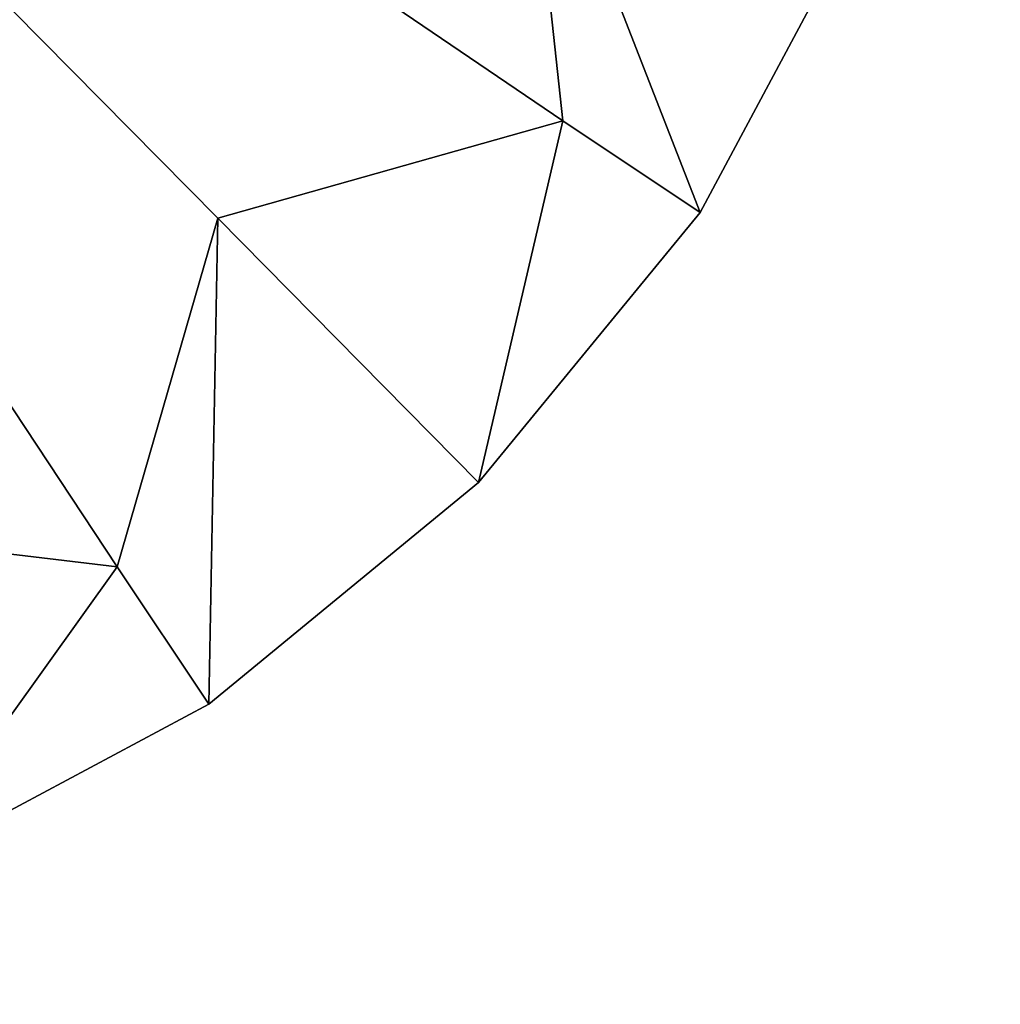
# Model space of a CAD drawing. Header units: inches. Extents: x -211 to 145, y -42 to 108.
# Tile 130 of 222: x 91 to 129, y -42 to -4. Entities that reach past the tile are written whole.
import ezdxf

# ---------------------------------------------------------------- set-up
doc = ezdxf.new("R2010")
doc.units = ezdxf.units.IN
doc.header["$MEASUREMENT"] = 0
doc.layers.add('CATALOGUE-TXT', color=8, linetype='Continuous')
doc.layers.add('CET Default', color=7, linetype='Continuous')
doc.layers.add('Layer0', color=7, linetype='Continuous', true_color=0xbec1ba)
doc.styles.add('Arial', font='arial.ttf')

# ---------------------------------------------------------------- blocks, each defined once
blk = doc.blocks.new('*C11')
at = {"layer": 'Layer0', "linetype": 'Continuous'}
blk.add_lwpolyline([(63.653, -26.366), (67.574, -13.441), (68.898, 0), (67.574, 13.441), (63.653, 26.366), (57.287, 38.277), (48.718, 48.718), (38.278, 57.286), (26.366, 63.653), (13.441, 67.574), (0, 68.898), (0, 68.898), (-13.441, 67.574), (-26.366, 63.653), (-38.278, 57.286), (-48.718, 48.718), (-57.287, 38.277), (-63.653, 26.366), (-67.574, 13.441), (-68.898, 0), (-67.574, -13.441), (-63.653, -26.366)], dxfattribs=at)
blk.add_lwpolyline([(63.653, -26.366), (67.574, -13.441), (68.898, 0), (67.574, 13.441), (63.653, 26.366), (57.287, 38.277), (48.718, 48.718), (38.278, 57.286), (26.366, 63.653), (13.441, 67.574), (0, 68.898), (0, 68.898), (-13.441, 67.574), (-26.366, 63.653), (-38.278, 57.286), (-48.718, 48.718), (-57.287, 38.277), (-63.653, 26.366), (-67.574, 13.441), (-68.898, 0), (-67.574, -13.441), (-63.653, -26.366)], dxfattribs=at)
at = {"layer": 'CATALOGUE-TXT', "linetype": 'Continuous', "style": 'Arial'}
blk.add_attdef('ITEXT', (1.004, 39.37), '', height=2.8, dxfattribs=at).dxf.unprotected_set("ltscale", 0)
blk = doc.blocks.new('*C43')
at = {"layer": 'Layer0', "linetype": 'Continuous'}
mesh = blk.add_polyface(dxfattribs=at)
corners = [(61.315, 12.196, 0), (50.327, 20.919), (-0.473, 0.094), (54.483, 0.024), (51.98, 34.732, 0), (38.49, 38.632), (34.732, 51.98, 0), (20.777, 50.468), (12.196, 61.315, 0), (-0.118, 54.625), (-12.196, 61.315, 0), (-21.013, 50.468), (-34.732, 51.98, 0), (-38.727, 38.632), (-51.98, 34.732, 0), (-50.563, 20.919), (-61.315, 12.196, 0), (-54.719, 0.023), (-61.315, -12.196, 0), (-50.563, -20.871), (-51.98, -34.732, 0), (-38.727, -38.585), (-34.732, -51.98, 0), (-21.013, -50.421), (-0.118, -54.578), (-12.196, -61.315, 0), (20.777, -50.421), (12.196, -61.315, 0), (38.49, -38.585), (34.732, -51.98, 0), (51.98, -34.732, 0), (50.327, -20.871), (61.315, -12.196, 0), (68.898, 0, 0), (67.574, 13.441, 0), (63.653, 26.366, 0), (57.287, 38.277, 0), (48.718, 48.718, 0), (38.278, 57.286, 0), (26.366, 63.653, 0), (13.441, 67.574, 0), (0, 68.898, 0), (-13.441, 67.574, 0), (-26.366, 63.653, 0), (-38.278, 57.286, 0), (-48.718, 48.718, 0), (-57.287, 38.277, 0), (-63.653, 26.366, 0), (-67.574, 13.441, 0), (-68.898, 0, 0), (-67.574, -13.441, 0), (-63.653, -26.366, 0), (-57.287, -38.277, 0), (-48.718, -48.718, 0), (-38.278, -57.286, 0), (-26.366, -63.653, 0), (-13.441, -67.574, 0), (0, -68.898, 0), (13.441, -67.574, 0), (26.366, -63.653, 0), (38.278, -57.286, 0), (48.718, -48.718, 0), (57.287, -38.277, 0), (63.653, -26.366, 0), (67.574, -13.441, 0)]
mesh.append_faces([[corners[k] for k in face] for face in [(0, 2, 1, 0), (0, 3, 2, 0), (4, 2, 5, 4), (4, 1, 2, 4), (6, 2, 7, 6), (5, 2, 6, 5), (8, 2, 9, 8), (7, 2, 8, 7), (2, 11, 10, 2), (9, 2, 10, 9), (2, 13, 12, 2), (2, 12, 11, 2), (2, 15, 14, 2), (2, 14, 13, 2), (2, 17, 16, 2), (2, 16, 15, 2), (2, 19, 18, 2), (2, 18, 17, 2), (2, 21, 20, 2), (2, 20, 19, 2), (2, 23, 22, 2), (2, 22, 21, 2), (24, 25, 2, 24), (2, 25, 23, 2), (26, 27, 2, 26), (27, 24, 2, 27), (28, 29, 2, 28), (29, 26, 2, 29), (30, 2, 31, 30), (30, 28, 2, 30), (32, 2, 3, 32), (32, 31, 2, 32), (33, 0, 34, 33), (33, 3, 0, 33), (34, 1, 35, 34), (34, 0, 1, 34), (35, 4, 36, 35), (35, 1, 4, 35), (36, 5, 37, 36), (36, 4, 5, 36), (37, 6, 38, 37), (37, 5, 6, 37), (38, 7, 39, 38), (38, 6, 7, 38), (39, 8, 40, 39), (39, 7, 8, 39), (40, 9, 41, 40), (40, 8, 9, 40), (41, 10, 42, 41), (41, 9, 10, 41), (42, 11, 43, 42), (10, 11, 42, 10), (43, 12, 44, 43), (11, 12, 43, 11), (44, 13, 45, 44), (12, 13, 44, 12), (45, 14, 46, 45), (13, 14, 45, 13), (15, 47, 46, 15), (15, 46, 14, 15), (16, 48, 47, 16), (15, 16, 47, 15), (17, 49, 48, 17), (17, 48, 16, 17), (18, 50, 49, 18), (17, 18, 49, 17), (19, 51, 50, 19), (19, 50, 18, 19), (20, 52, 51, 20), (19, 20, 51, 19), (21, 53, 52, 21), (21, 52, 20, 21), (22, 54, 53, 22), (22, 53, 21, 22), (23, 55, 54, 23), (23, 54, 22, 23), (25, 56, 55, 25), (25, 55, 23, 25), (57, 56, 24, 57), (24, 56, 25, 24), (58, 57, 27, 58), (27, 57, 24, 27), (59, 58, 26, 59), (26, 58, 27, 26), (60, 59, 29, 60), (29, 59, 26, 29), (61, 60, 28, 61), (28, 60, 29, 28), (62, 61, 30, 62), (30, 61, 28, 30), (63, 62, 31, 63), (62, 30, 31, 62), (64, 63, 32, 64), (63, 31, 32, 63), (33, 64, 3, 33), (64, 32, 3, 64)]])
mesh = blk.add_polyface(dxfattribs=at)
corners = [(61.315, 12.196, 0), (50.327, 20.919), (-0.473, 0.094), (54.483, 0.024), (51.98, 34.732, 0), (38.49, 38.632), (34.732, 51.98, 0), (20.777, 50.468), (12.196, 61.315, 0), (-0.118, 54.625), (-12.196, 61.315, 0), (-21.013, 50.468), (-34.732, 51.98, 0), (-38.727, 38.632), (-51.98, 34.732, 0), (-50.563, 20.919), (-61.315, 12.196, 0), (-54.719, 0.023), (-61.315, -12.196, 0), (-50.563, -20.871), (-51.98, -34.732, 0), (-38.727, -38.585), (-34.732, -51.98, 0), (-21.013, -50.421), (-0.118, -54.578), (-12.196, -61.315, 0), (20.777, -50.421), (12.196, -61.315, 0), (38.49, -38.585), (34.732, -51.98, 0), (51.98, -34.732, 0), (50.327, -20.871), (61.315, -12.196, 0), (68.898, 0, 0), (67.574, 13.441, 0), (63.653, 26.366, 0), (57.287, 38.277, 0), (48.718, 48.718, 0), (38.278, 57.286, 0), (26.366, 63.653, 0), (13.441, 67.574, 0), (0, 68.898, 0), (-13.441, 67.574, 0), (-26.366, 63.653, 0), (-38.278, 57.286, 0), (-48.718, 48.718, 0), (-57.287, 38.277, 0), (-63.653, 26.366, 0), (-67.574, 13.441, 0), (-68.898, 0, 0), (-67.574, -13.441, 0), (-63.653, -26.366, 0), (-57.287, -38.277, 0), (-48.718, -48.718, 0), (-38.278, -57.286, 0), (-26.366, -63.653, 0), (-13.441, -67.574, 0), (0, -68.898, 0), (13.441, -67.574, 0), (26.366, -63.653, 0), (38.278, -57.286, 0), (48.718, -48.718, 0), (57.287, -38.277, 0), (63.653, -26.366, 0), (67.574, -13.441, 0)]
mesh.append_faces([[corners[k] for k in face] for face in [(0, 1, 2, 0), (0, 2, 3, 0), (4, 5, 2, 4), (4, 2, 1, 4), (6, 7, 2, 6), (5, 6, 2, 5), (8, 9, 2, 8), (7, 8, 2, 7), (2, 10, 11, 2), (9, 10, 2, 9), (2, 12, 13, 2), (2, 11, 12, 2), (2, 14, 15, 2), (2, 13, 14, 2), (2, 16, 17, 2), (2, 15, 16, 2), (2, 18, 19, 2), (2, 17, 18, 2), (2, 20, 21, 2), (2, 19, 20, 2), (2, 22, 23, 2), (2, 21, 22, 2), (24, 2, 25, 24), (2, 23, 25, 2), (26, 2, 27, 26), (27, 2, 24, 27), (28, 2, 29, 28), (29, 2, 26, 29), (30, 31, 2, 30), (30, 2, 28, 30), (32, 3, 2, 32), (32, 2, 31, 32), (33, 34, 0, 33), (33, 0, 3, 33), (34, 35, 1, 34), (34, 1, 0, 34), (35, 36, 4, 35), (35, 4, 1, 35), (36, 37, 5, 36), (36, 5, 4, 36), (37, 38, 6, 37), (37, 6, 5, 37), (38, 39, 7, 38), (38, 7, 6, 38), (39, 40, 8, 39), (39, 8, 7, 39), (40, 41, 9, 40), (40, 9, 8, 40), (41, 42, 10, 41), (41, 10, 9, 41), (42, 43, 11, 42), (10, 42, 11, 10), (43, 44, 12, 43), (11, 43, 12, 11), (44, 45, 13, 44), (12, 44, 13, 12), (45, 46, 14, 45), (13, 45, 14, 13), (15, 46, 47, 15), (15, 14, 46, 15), (16, 47, 48, 16), (15, 47, 16, 15), (17, 48, 49, 17), (17, 16, 48, 17), (18, 49, 50, 18), (17, 49, 18, 17), (19, 50, 51, 19), (19, 18, 50, 19), (20, 51, 52, 20), (19, 51, 20, 19), (21, 52, 53, 21), (21, 20, 52, 21), (22, 53, 54, 22), (22, 21, 53, 22), (23, 54, 55, 23), (23, 22, 54, 23), (25, 55, 56, 25), (25, 23, 55, 25), (57, 24, 56, 57), (24, 25, 56, 24), (58, 27, 57, 58), (27, 24, 57, 27), (59, 26, 58, 59), (26, 27, 58, 26), (60, 29, 59, 60), (29, 26, 59, 29), (61, 28, 60, 61), (28, 29, 60, 28), (62, 30, 61, 62), (30, 28, 61, 30), (63, 31, 62, 63), (62, 31, 30, 62), (64, 32, 63, 64), (63, 32, 31, 63), (33, 3, 64, 33), (64, 3, 32, 64)]])
blk = doc.blocks.new('*C49')
at = {"layer": 'CET Default', "linetype": 'Continuous', "rotation": 269.9999999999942}
blk.add_blockref('*C43', (60.226, 27.017, 0), dxfattribs=at)

msp = doc.modelspace()

# ---------------------------------------------------------------- block references
at = {"layer": 'CET Default', "linetype": 'Continuous', "rotation": 269.9999999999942}
msp.add_blockref('*C11', (60.226, 27.017, 0), dxfattribs=at)
at = {"layer": 'CET Default', "linetype": 'Continuous'}
msp.add_blockref('*C49', (0, 0), dxfattribs=at)

doc.saveas('drawing.dxf')
